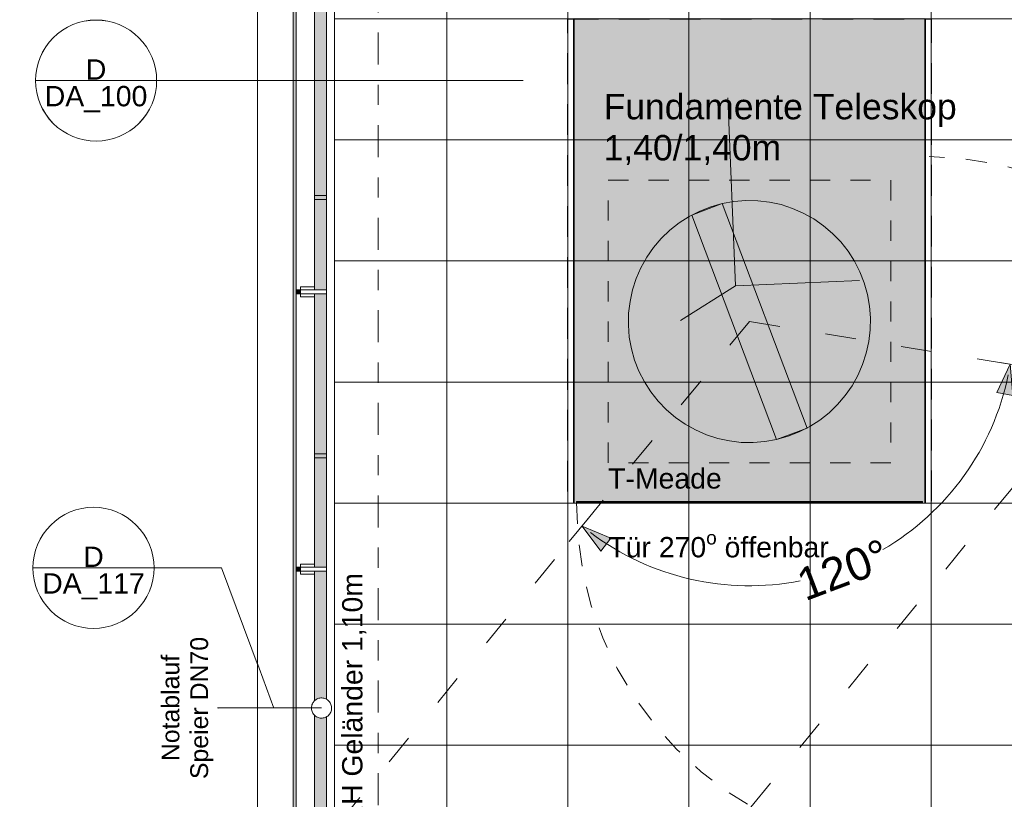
# Model space of a CAD drawing. Header units: metres. Extents: x -180 to 4, y -50 to 6.
# Tile 23 of 256: x -177.2 to -172.32, y -27.52 to -23.66. Entities that reach past the tile are written whole.
import ezdxf

# ---------------------------------------------------------------- set-up
doc = ezdxf.new("R2010")
doc.units = ezdxf.units.M
doc.header["$LTSCALE"] = 0.05
doc.header["$PDMODE"] = 1
doc.header["$PDSIZE"] = -2
for name, pattern in [('ISO-02 Strichlinie', [3.81, 3.048, -0.762]), ('ISO-03 Gestrichelt mit Abstand', [7.62, 3.048, -4.572]), ('Linienart-1', [2.116328, 1.058164, -1.058164]), ('Linienart-34', [4.233, 2.116, -2.117]), ('Linienart-53', [5.291531, 3.175, -1.058062, 0.352704, -0.705764])]:
    doc.linetypes.add(name, pattern=pattern)
doc.layers.get('0').update_dxf_attribs({"lineweight": 25})
for name, color, linetype, lineweight, true_color in [('30 -33 Aussenwände- 7 Fassade_ Elemente', 7, 'Continuous', 9, 0x00aacc), ('30 -34 Innenwände- 4 Türen_Fenster', 7, 'Continuous', 15, 0x9955ff), ('30 -36 Dächer- 3 Dachbeläge', 7, 'Continuous', 15, 0x9999ff), ('30 -36 Dächer- 4 Dachbekleidungen', 7, 'Continuous', 9, 0xccccff), ('70 -72 Beschriftung- 1 Beschriftung allgemein', 7, 'Continuous', 9, 0xff6633), ('70 -72 Beschriftung- 7 Detailverweise', 7, 'Continuous', 9, 0x00dd00), ('70 -76 Bemaßung- 2 Allgemein', 7, 'Continuous', 5, 0x6666cc)]:
    doc.layers.add(name, color=color, linetype=linetype, lineweight=lineweight, true_color=true_color)
for name, color, linetype, lineweight in [('40 -41 Abwasser_Wasser_Gas- 2 Wasser-1', 7, 'Continuous', 15), ('60- 61 allgemeine Ausstattung- 4 Terrassen', 7, 'Continuous', 9), ('70 -71 Achsen- 1 Gebäudeachsen', 7, 'Linienart-53', 18), ('Bemaßung', 7, 'Continuous', 5), ('Keine', 7, 'Continuous', 9)]:
    doc.layers.add(name, color=color, linetype=linetype, lineweight=lineweight)
doc.styles.add('Arial', font='arial.ttf')
doc.dimstyles.new('k+k_klein', dxfattribs={"dimtxt": 0.100689, "dimasz": 0.05302, "dimexe": 0.05, "dimexo": 0.15, "dimgap": 0.005, "dimtad": 1, "dimdec": 3, "dimtxsty": 'Arial', "dimblk": 'VW_SLASH-2', "dimblk1": 'VW_SLASH-2', "dimblk2": 'VW_SLASH-2', "dimcen": 0, "dimdle": 0.025, "dimadec": 3, "dimazin": 0, "dimtfac": 0.75, "dimtdec": 3, "dimtix": 1, "dimtmove": 0, "dimatfit": 0, "dimldrblk": 'VW_FILLEDARROW', "dimfxl": 0.1, "dimfxlon": 1, "dimfrac": 2, "dimtolj": 1, "dimarcsym": 0})

# ---------------------------------------------------------------- blocks, each defined once
blk = doc.blocks.new('Gruppe-7738')
at = {"color": 255}
blk.add_wipeout([(-175.736, -24.552), (-175.806, -24.552), (-175.806, -24.532), (-175.736, -24.532)], dxfattribs=at).dxf.layer = '30 -36 Dächer- 4 Dachbekleidungen'
at = {"layer": '30 -36 Dächer- 3 Dachbeläge', "linetype": 'Continuous', "lineweight": 0, "transparency": 33554687}
blk.add_hatch(color=254, dxfattribs=at).paths.add_polyline_path([(-175.826, -24.552), (-175.806, -24.552), (-175.806, -24.532), (-175.826, -24.532)])
at = {"layer": '30 -36 Dächer- 3 Dachbeläge', "color": 254, "linetype": 'Continuous', "lineweight": 9, "true_color": 0xccccff, "transparency": 33554687, "flags": 128}
blk.add_lwpolyline([(-175.826, -24.552), (-175.806, -24.552), (-175.806, -24.532), (-175.826, -24.532)], dxfattribs=at)
at = {"layer": '30 -36 Dächer- 4 Dachbekleidungen', "flags": 128}
for points in [[(-175.736, -24.517), (-175.806, -24.517), (-175.806, -24.532)], [(-175.736, -24.552), (-175.806, -24.552), (-175.806, -24.532), (-175.736, -24.532)], [(-175.736, -24.567), (-175.806, -24.567), (-175.806, -24.552)]]:
    blk.add_lwpolyline(points, dxfattribs=at)
at = {"color": 255}
blk.add_wipeout([(-175.736, -24.552), (-175.676, -24.552), (-175.676, -24.532), (-175.736, -24.532)], dxfattribs=at).dxf.layer = '30 -36 Dächer- 4 Dachbekleidungen'
at = {"layer": '30 -36 Dächer- 4 Dachbekleidungen', "flags": 128}
blk.add_lwpolyline([(-175.736, -24.552), (-175.676, -24.552), (-175.676, -24.532), (-175.736, -24.532)], dxfattribs=at)
blk = doc.blocks.new('Gruppe-7739')
at = {"color": 255}
blk.add_wipeout([(-175.736, -25.832), (-175.806, -25.832), (-175.806, -25.812), (-175.736, -25.812)], dxfattribs=at).dxf.layer = '30 -36 Dächer- 4 Dachbekleidungen'
at = {"layer": '30 -36 Dächer- 3 Dachbeläge', "linetype": 'Continuous', "lineweight": 0, "transparency": 33554687}
blk.add_hatch(color=254, dxfattribs=at).paths.add_polyline_path([(-175.826, -25.832), (-175.806, -25.832), (-175.806, -25.812), (-175.826, -25.812)])
at = {"layer": '30 -36 Dächer- 3 Dachbeläge', "color": 254, "linetype": 'Continuous', "lineweight": 9, "true_color": 0xccccff, "transparency": 33554687, "flags": 128}
blk.add_lwpolyline([(-175.826, -25.832), (-175.806, -25.832), (-175.806, -25.812), (-175.826, -25.812)], dxfattribs=at)
at = {"layer": '30 -36 Dächer- 4 Dachbekleidungen', "flags": 128}
for points in [[(-175.736, -25.797), (-175.806, -25.797), (-175.806, -25.812)], [(-175.736, -25.832), (-175.806, -25.832), (-175.806, -25.812), (-175.736, -25.812)], [(-175.736, -25.847), (-175.806, -25.847), (-175.806, -25.832)]]:
    blk.add_lwpolyline(points, dxfattribs=at)
at = {"color": 255}
blk.add_wipeout([(-175.736, -25.832), (-175.676, -25.832), (-175.676, -25.812), (-175.736, -25.812)], dxfattribs=at).dxf.layer = '30 -36 Dächer- 4 Dachbekleidungen'
at = {"layer": '30 -36 Dächer- 4 Dachbekleidungen', "flags": 128}
blk.add_lwpolyline([(-175.736, -25.832), (-175.676, -25.832), (-175.676, -25.812), (-175.736, -25.812)], dxfattribs=at)
blk = doc.blocks.new('Gruppe-7740')
at = {"color": 255}
blk.add_wipeout([(-175.736, -27.112), (-175.806, -27.112), (-175.806, -27.092), (-175.736, -27.092)], dxfattribs=at).dxf.layer = '30 -36 Dächer- 4 Dachbekleidungen'
at = {"layer": '30 -36 Dächer- 3 Dachbeläge', "linetype": 'Continuous', "lineweight": 0, "transparency": 33554687}
blk.add_hatch(color=254, dxfattribs=at).paths.add_polyline_path([(-175.826, -27.112), (-175.806, -27.112), (-175.806, -27.092), (-175.826, -27.092)])
at = {"layer": '30 -36 Dächer- 3 Dachbeläge', "color": 254, "linetype": 'Continuous', "lineweight": 9, "true_color": 0xccccff, "transparency": 33554687, "flags": 128}
blk.add_lwpolyline([(-175.826, -27.112), (-175.806, -27.112), (-175.806, -27.092), (-175.826, -27.092)], dxfattribs=at)
at = {"layer": '30 -36 Dächer- 4 Dachbekleidungen', "flags": 128}
for points in [[(-175.736, -27.077), (-175.806, -27.077), (-175.806, -27.092)], [(-175.736, -27.112), (-175.806, -27.112), (-175.806, -27.092), (-175.736, -27.092)], [(-175.736, -27.127), (-175.806, -27.127), (-175.806, -27.112)]]:
    blk.add_lwpolyline(points, dxfattribs=at)
at = {"color": 255}
blk.add_wipeout([(-175.736, -27.112), (-175.676, -27.112), (-175.676, -27.092), (-175.736, -27.092)], dxfattribs=at).dxf.layer = '30 -36 Dächer- 4 Dachbekleidungen'
at = {"layer": '30 -36 Dächer- 4 Dachbekleidungen', "flags": 128}
blk.add_lwpolyline([(-175.736, -27.112), (-175.676, -27.112), (-175.676, -27.092), (-175.736, -27.092)], dxfattribs=at)
blk = doc.blocks.new('Gruppe-7859')
at = {"layer": '70 -72 Beschriftung- 1 Beschriftung allgemein', "color": 7}
for name in ['Gruppe-7738', 'Gruppe-7739', 'Gruppe-7740']:
    blk.add_blockref(name, (0, 0), dxfattribs=at)
blk = doc.blocks.new('VW_FILLEDARROW')
at = {"linetype": 'Continuous', "lineweight": 0, "transparency": 16777216}
blk.add_hatch(color=0, dxfattribs=at).paths.add_polyline_path([(-2.829, 0.758), (0, 0), (-2.829, -0.758)])
at = {"color": 0, "lineweight": 5, "transparency": 16777216, "flags": 128}
blk.add_lwpolyline([(-2.829, 0.758), (0, 0), (-2.829, -0.758)], close=True, dxfattribs=at)
blk = doc.blocks.new('*D8753')
at = {"layer": '70 -76 Bemaßung- 2 Allgemein', "color": 0, "linetype": 'Continuous', "lineweight": -2, "transparency": 33554559}
for p, q in [((-172.1903, -25.3848), (-172.3383, -25.3605)), ((-174.4736, -26.2476), (-174.3786, -26.1315))]:
    blk.add_line(p, q, dxfattribs=at)
for start, end in [(300.3079, 348.3798), (233.0206, 281.0925)]:
    blk.add_arc((-173.581, -25.157), 1.3093, start, end, dxfattribs=at)
at = {"layer": 'Defpoints', "color": 0, "transparency": 33554559}
for p in [(-173.581, -25.157), (-173.565, -26.4662), (-164.1338, -26.704), (-179.6443, -32.565)]:
    blk.add_point(p, dxfattribs=at)
at = {"layer": '70 -76 Bemaßung- 2 Allgemein', "color": 0, "lineweight": -2, "xscale": 0.05302001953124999, "yscale": 0.05302001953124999, "zscale": 0.05302001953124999}
for p, rotation in [((-172.2889, -25.3686), 79.5400057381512), ((-174.4103, -26.1702), 141.8604122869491)]:
    blk.add_blockref('VW_FILLEDARROW', p, dxfattribs=dict(at, rotation=rotation))
at = {"layer": '70 -76 Bemaßung- 2 Allgemein', "color": 0, "lineweight": 15, "transparency": 33554559, "insert": (-173.1159, -26.3878), "char_height": 0.160649, "attachment_point": 5, "rotation": 20.7002, "style": 'Arial'}
blk.add_mtext('\\A1;120%%d ', dxfattribs=at)
blk = doc.blocks.new('VW_SLASH-2')
at = {"color": 0, "linetype": 'ByBlock', "lineweight": -2, "transparency": 16777216}
blk.add_line((0.472, 0), (-1, 0), dxfattribs=at)
at = {"color": 0, "lineweight": 5, "transparency": 16777216, "flags": 128}
blk.add_lwpolyline([(0.5, 0.5), (-0.5, -0.5)], dxfattribs=at)
blk = doc.blocks.new('Gruppe-8304')
at = {"layer": '70 -72 Beschriftung- 1 Beschriftung allgemein', "linetype": 'Continuous', "lineweight": 0}
blk.add_hatch(color=30, dxfattribs=at).paths.add_polyline_path([(-176.2126, -27.0728), (-176.2156, -27.072), (-176.2126, -27.0712)])
at = {"layer": '70 -72 Beschriftung- 1 Beschriftung allgemein', "lineweight": 5, "flags": 128}
blk.add_lwpolyline([(-176.2126, -27.0728), (-176.2156, -27.072), (-176.2126, -27.0712)], close=True, dxfattribs=at)
at = {"layer": '70 -72 Beschriftung- 1 Beschriftung allgemein', "insert": (-176.4937, -27.072), "char_height": 0.088103, "attachment_point": 2, "rotation": 90, "line_spacing_factor": 0.969685, "style": 'Arial'}
blk.add_mtext('Notablauf\\PSpeier DN70', dxfattribs=at)
at = {"color": 255}
blk.add_wipeout([(-175.676, -27.0287), (-175.6719, -27.0314), (-175.668, -27.0344), (-175.6645, -27.0379), (-175.6613, -27.0416), (-175.6585, -27.0456), (-175.6562, -27.0499), (-175.6542, -27.0544), (-175.6527, -27.0591), (-175.6517, -27.0639), (-175.6511, -27.0688), (-175.651, -27.0737), (-175.6514, -27.0786), (-175.6523, -27.0834), (-175.6537, -27.0881), (-175.6555, -27.0927), (-175.6577, -27.097), (-175.6604, -27.1012), (-175.6634, -27.105), (-175.6668, -27.1085), (-175.6706, -27.1117), (-175.6746, -27.1145), (-175.6789, -27.1169), (-175.6834, -27.1188), (-175.6881, -27.1203), (-175.6929, -27.1214), (-175.6977, -27.1219), (-175.7026, -27.122), (-175.7075, -27.1216), (-175.7124, -27.1207), (-175.7171, -27.1194), (-175.7216, -27.1176), (-175.726, -27.1153), (-175.7301, -27.1127), (-175.734, -27.1096), (-175.7375, -27.1062), (-175.7407, -27.1025), (-175.7435, -27.0984), (-175.7458, -27.0942), (-175.7478, -27.0897), (-175.7493, -27.085), (-175.7503, -27.0802), (-175.7509, -27.0753), (-175.751, -27.0704), (-175.7506, -27.0655), (-175.7497, -27.0607), (-175.7483, -27.056), (-175.7465, -27.0514), (-175.7443, -27.047), (-175.7416, -27.0429), (-175.7386, -27.0391), (-175.7352, -27.0355), (-175.7314, -27.0324), (-175.7274, -27.0296), (-175.7231, -27.0272), (-175.7186, -27.0252), (-175.7139, -27.0237), (-175.7091, -27.0227), (-175.7043, -27.0221), (-175.6994, -27.0221), (-175.6945, -27.0225), (-175.6896, -27.0233), (-175.6849, -27.0247), (-175.6804, -27.0265)], dxfattribs=at).dxf.layer = '40 -41 Abwasser_Wasser_Gas- 2 Wasser-1'
at = {"layer": '40 -41 Abwasser_Wasser_Gas- 2 Wasser-1', "flags": 128}
blk.add_lwpolyline([(-175.676, -27.0287), (-175.6719, -27.0314), (-175.668, -27.0344), (-175.6645, -27.0379), (-175.6613, -27.0416), (-175.6585, -27.0456), (-175.6562, -27.0499), (-175.6542, -27.0544), (-175.6527, -27.0591), (-175.6517, -27.0639), (-175.6511, -27.0688), (-175.651, -27.0737), (-175.6514, -27.0786), (-175.6523, -27.0834), (-175.6537, -27.0881), (-175.6555, -27.0927), (-175.6577, -27.097), (-175.6604, -27.1012), (-175.6634, -27.105), (-175.6668, -27.1085), (-175.6706, -27.1117), (-175.6746, -27.1145), (-175.6789, -27.1169), (-175.6834, -27.1188), (-175.6881, -27.1203), (-175.6929, -27.1214), (-175.6977, -27.1219), (-175.7026, -27.122), (-175.7075, -27.1216), (-175.7124, -27.1207), (-175.7171, -27.1194), (-175.7216, -27.1176), (-175.726, -27.1153), (-175.7301, -27.1127), (-175.734, -27.1096), (-175.7375, -27.1062), (-175.7407, -27.1025), (-175.7435, -27.0984), (-175.7458, -27.0942), (-175.7478, -27.0897), (-175.7493, -27.085), (-175.7503, -27.0802), (-175.7509, -27.0753), (-175.751, -27.0704), (-175.7506, -27.0655), (-175.7497, -27.0607), (-175.7483, -27.056), (-175.7465, -27.0514), (-175.7443, -27.047), (-175.7416, -27.0429), (-175.7386, -27.0391), (-175.7352, -27.0355), (-175.7314, -27.0324), (-175.7274, -27.0296), (-175.7231, -27.0272), (-175.7186, -27.0252), (-175.7139, -27.0237), (-175.7091, -27.0227), (-175.7043, -27.0221), (-175.6994, -27.0221), (-175.6945, -27.0225), (-175.6896, -27.0233), (-175.6849, -27.0247), (-175.6804, -27.0265)], close=True, dxfattribs=at)
at = {"layer": '70 -72 Beschriftung- 1 Beschriftung allgemein'}
blk.add_line((-175.701, -27.072), (-176.2156, -27.072), dxfattribs=at)
blk = doc.blocks.new('Gruppe-8320')
at = {"layer": '70 -72 Beschriftung- 7 Detailverweise'}
blk.add_line((-0.335, 0), (-0.935, 0), dxfattribs=at)
at = {"layer": '70 -72 Beschriftung- 7 Detailverweise', "flags": 128}
blk.add_lwpolyline([(-0.335, 0), (-0.3364, -0.0294), (-0.3408, -0.0585), (-0.3479, -0.0871), (-0.3578, -0.1148), (-0.3704, -0.1414), (-0.3856, -0.1667), (-0.4031, -0.1903), (-0.4229, -0.2121), (-0.4447, -0.2319), (-0.4683, -0.2494), (-0.4936, -0.2646), (-0.5202, -0.2772), (-0.5479, -0.2871), (-0.5765, -0.2942), (-0.6056, -0.2986), (-0.635, -0.3), (-0.6644, -0.2986), (-0.6935, -0.2942), (-0.7221, -0.2871), (-0.7498, -0.2772), (-0.7764, -0.2646), (-0.8017, -0.2494), (-0.8253, -0.2319), (-0.8471, -0.2121), (-0.8669, -0.1903), (-0.8844, -0.1667), (-0.8996, -0.1414), (-0.9122, -0.1148), (-0.9221, -0.0871), (-0.9292, -0.0585), (-0.9336, -0.0294), (-0.935, 0), (-0.9336, 0.0294), (-0.9292, 0.0585), (-0.9221, 0.0871), (-0.9122, 0.1148), (-0.8996, 0.1414), (-0.8844, 0.1667), (-0.8669, 0.1903), (-0.8471, 0.2121), (-0.8253, 0.2319), (-0.8017, 0.2494), (-0.7764, 0.2646), (-0.7498, 0.2772), (-0.7221, 0.2871), (-0.6935, 0.2942), (-0.6644, 0.2986), (-0.635, 0.3), (-0.6056, 0.2986), (-0.5765, 0.2942), (-0.5479, 0.2871), (-0.5202, 0.2772), (-0.4936, 0.2646), (-0.4683, 0.2494), (-0.4447, 0.2319), (-0.4229, 0.2121), (-0.4031, 0.1903), (-0.3856, 0.1667), (-0.3704, 0.1414), (-0.3578, 0.1148), (-0.3479, 0.0871), (-0.3408, 0.0585), (-0.3364, 0.0294)], close=True, dxfattribs=at)
at = {"layer": '70 -72 Beschriftung- 7 Detailverweise'}
blk.add_point((-0.635, 0), dxfattribs=at)
at = {"layer": '70 -72 Beschriftung- 7 Detailverweise', "line_spacing_factor": 0.96878, "style": 'Arial'}
for s, insert, char_height, attachment_point in [('D', (-0.635, 0.0046), 0.1007, 8), ('DA_100', (-0.635, -0.0267), 0.10069, 2)]:
    blk.add_mtext(s, dxfattribs=dict(at, insert=insert, char_height=char_height, attachment_point=attachment_point))
blk = doc.blocks.new('Referenzmarkierung-26')
at = {"layer": '70 -72 Beschriftung- 7 Detailverweise', "transparency": 33554687}
for q in [(-0.635, 0), (1.4805, 0)]:
    blk.add_line((0, 0), q, dxfattribs=at)
at = {"layer": '70 -72 Beschriftung- 7 Detailverweise', "color": 7, "transparency": 33554687}
blk.add_blockref('Gruppe-8320', (0, 0), dxfattribs=at)
blk = doc.blocks.new('Gruppe-8377')
at = {"layer": '70 -72 Beschriftung- 7 Detailverweise'}
blk.add_line((-0.335, 0), (-0.935, 0), dxfattribs=at)
at = {"layer": '70 -72 Beschriftung- 7 Detailverweise', "flags": 128}
blk.add_lwpolyline([(-0.335, 0), (-0.3364, -0.0294), (-0.3408, -0.0585), (-0.3479, -0.0871), (-0.3578, -0.1148), (-0.3704, -0.1414), (-0.3856, -0.1667), (-0.4031, -0.1903), (-0.4229, -0.2121), (-0.4447, -0.2319), (-0.4683, -0.2494), (-0.4936, -0.2646), (-0.5202, -0.2772), (-0.5479, -0.2871), (-0.5765, -0.2942), (-0.6056, -0.2986), (-0.635, -0.3), (-0.6644, -0.2986), (-0.6935, -0.2942), (-0.7221, -0.2871), (-0.7498, -0.2772), (-0.7764, -0.2646), (-0.8017, -0.2494), (-0.8253, -0.2319), (-0.8471, -0.2121), (-0.8669, -0.1903), (-0.8844, -0.1667), (-0.8996, -0.1414), (-0.9122, -0.1148), (-0.9221, -0.0871), (-0.9292, -0.0585), (-0.9336, -0.0294), (-0.935, 0), (-0.9336, 0.0294), (-0.9292, 0.0585), (-0.9221, 0.0871), (-0.9122, 0.1148), (-0.8996, 0.1414), (-0.8844, 0.1667), (-0.8669, 0.1903), (-0.8471, 0.2121), (-0.8253, 0.2319), (-0.8017, 0.2494), (-0.7764, 0.2646), (-0.7498, 0.2772), (-0.7221, 0.2871), (-0.6935, 0.2942), (-0.6644, 0.2986), (-0.635, 0.3), (-0.6056, 0.2986), (-0.5765, 0.2942), (-0.5479, 0.2871), (-0.5202, 0.2772), (-0.4936, 0.2646), (-0.4683, 0.2494), (-0.4447, 0.2319), (-0.4229, 0.2121), (-0.4031, 0.1903), (-0.3856, 0.1667), (-0.3704, 0.1414), (-0.3578, 0.1148), (-0.3479, 0.0871), (-0.3408, 0.0585), (-0.3364, 0.0294)], close=True, dxfattribs=at)
at = {"layer": '70 -72 Beschriftung- 7 Detailverweise'}
blk.add_point((-0.635, 0), dxfattribs=at)
at = {"layer": '70 -72 Beschriftung- 7 Detailverweise', "line_spacing_factor": 0.96878, "style": 'Arial'}
for s, insert, char_height, attachment_point in [('D', (-0.635, 0.0046), 0.1007, 8), ('DA_117', (-0.635, -0.0267), 0.10069, 2)]:
    blk.add_mtext(s, dxfattribs=dict(at, insert=insert, char_height=char_height, attachment_point=attachment_point))
blk = doc.blocks.new('Referenzmarkierung-83')
at = {"layer": '70 -72 Beschriftung- 7 Detailverweise', "transparency": 33554687}
for q in [(-0.635, 0), (0.259, -0.6956)]:
    blk.add_line((0, 0), q, dxfattribs=at)
at = {"layer": '70 -72 Beschriftung- 7 Detailverweise', "color": 7, "transparency": 33554687}
blk.add_blockref('Gruppe-8377', (0, 0), dxfattribs=at)
blk = doc.blocks.new('Gruppe-8406')
at = {"layer": '70 -72 Beschriftung- 1 Beschriftung allgemein', "insert": (-175.599, -27.748), "char_height": 0.100689, "attachment_point": 1, "rotation": 90, "line_spacing_factor": 0.970891, "style": 'Arial'}
blk.add_mtext('BRH Geländer 1,10m', dxfattribs=at)
blk = doc.blocks.new('Gruppe-8435')
at = {"layer": '30 -34 Innenwände- 4 Türen_Fenster', "color": 7, "linetype": 'ISO-03 Gestrichelt mit Abstand', "lineweight": 15, "transparency": 33554636}
blk.add_line((-170.581, -23.907), (-176.6443, -31.315), dxfattribs=at)
blk = doc.blocks.new('*D9028')
at = {"layer": '70 -76 Bemaßung- 2 Allgemein', "color": 0, "lineweight": -2}
for p, q in [((-175.421, -20.2768), (-175.421, -20.1268)), ((-174.281, -20.2768), (-174.281, -20.1268)), ((-174.334, -20.1768), (-175.368, -20.1768))]:
    blk.add_line(p, q, dxfattribs=at)
at = {"layer": 'Defpoints', "color": 0}
for p in [(-175.421, -20.1768), (-175.421, -25.8163), (-174.281, -25.857)]:
    blk.add_point(p, dxfattribs=at)
at = {"layer": '70 -76 Bemaßung- 2 Allgemein', "color": 0, "lineweight": -2, "xscale": 0.05302001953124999, "yscale": 0.05302001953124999, "zscale": 0.05302001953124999, "rotation": 180}
blk.add_blockref('VW_SLASH-2', (-175.421, -20.1768), dxfattribs=at)
at = {"layer": '70 -76 Bemaßung- 2 Allgemein', "color": 0, "lineweight": -2, "xscale": 0.05302001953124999, "yscale": 0.05302001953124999, "zscale": 0.05302001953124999}
blk.add_blockref('VW_SLASH-2', (-174.281, -20.1768), dxfattribs=at)
at = {"layer": '70 -76 Bemaßung- 2 Allgemein', "color": 0, "insert": (-174.851, -20.1114), "char_height": 0.10069, "attachment_point": 5, "style": 'Arial'}
blk.add_mtext('\\A1;1,14', dxfattribs=at)
blk = doc.blocks.new('*D9029')
at = {"layer": '70 -76 Bemaßung- 2 Allgemein', "color": 0, "lineweight": -2}
for p, q in [((-174.281, -20.2768), (-174.281, -20.1268)), ((-172.881, -20.2768), (-172.881, -20.1268)), ((-172.934, -20.1768), (-174.228, -20.1768))]:
    blk.add_line(p, q, dxfattribs=at)
at = {"layer": 'Defpoints', "color": 0}
for p in [(-174.281, -20.1768), (-174.281, -25.857), (-172.881, -25.857)]:
    blk.add_point(p, dxfattribs=at)
at = {"layer": '70 -76 Bemaßung- 2 Allgemein', "color": 0, "lineweight": -2, "xscale": 0.05302001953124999, "yscale": 0.05302001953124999, "zscale": 0.05302001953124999, "rotation": 180}
blk.add_blockref('VW_SLASH-2', (-174.281, -20.1768), dxfattribs=at)
at = {"layer": '70 -76 Bemaßung- 2 Allgemein', "color": 0, "lineweight": -2, "xscale": 0.05302001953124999, "yscale": 0.05302001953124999, "zscale": 0.05302001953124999}
blk.add_blockref('VW_SLASH-2', (-172.881, -20.1768), dxfattribs=at)
at = {"layer": '70 -76 Bemaßung- 2 Allgemein', "color": 0, "insert": (-173.581, -20.1114), "char_height": 0.10069, "attachment_point": 5, "style": 'Arial'}
blk.add_mtext('\\A1;1,40', dxfattribs=at)
blk = doc.blocks.new('*D9030')
at = {"layer": '70 -76 Bemaßung- 2 Allgemein', "color": 0, "lineweight": -2}
for p, q in [((-172.881, -20.2768), (-172.881, -20.1268)), ((-171.281, -20.2768), (-171.281, -20.1268)), ((-171.334, -20.1768), (-172.828, -20.1768))]:
    blk.add_line(p, q, dxfattribs=at)
at = {"layer": 'Defpoints', "color": 0}
for p in [(-172.881, -20.1768), (-171.281, -24.5093), (-172.881, -25.857)]:
    blk.add_point(p, dxfattribs=at)
at = {"layer": '70 -76 Bemaßung- 2 Allgemein', "color": 0, "lineweight": -2, "xscale": 0.05302001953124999, "yscale": 0.05302001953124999, "zscale": 0.05302001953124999, "rotation": 180}
blk.add_blockref('VW_SLASH-2', (-172.881, -20.1768), dxfattribs=at)
at = {"layer": '70 -76 Bemaßung- 2 Allgemein', "color": 0, "lineweight": -2, "xscale": 0.05302001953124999, "yscale": 0.05302001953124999, "zscale": 0.05302001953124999}
blk.add_blockref('VW_SLASH-2', (-171.281, -20.1768), dxfattribs=at)
at = {"layer": '70 -76 Bemaßung- 2 Allgemein', "color": 0, "insert": (-172.081, -20.1114), "char_height": 0.10069, "attachment_point": 5, "style": 'Arial'}
blk.add_mtext('\\A1;1,60', dxfattribs=at)
blk = doc.blocks.new('*D9042')
at = {"layer": '70 -76 Bemaßung- 2 Allgemein', "color": 0, "lineweight": -2}
for p, q in [((-162.99, -24.607), (-162.84, -24.607)), ((-162.89, -25.804), (-162.89, -24.6601)), ((-162.99, -25.857), (-162.84, -25.857))]:
    blk.add_line(p, q, dxfattribs=at)
at = {"layer": 'Defpoints', "color": 0}
for p in [(-171.281, -24.607), (-162.89, -24.607), (-172.881, -25.857)]:
    blk.add_point(p, dxfattribs=at)
at = {"layer": '70 -76 Bemaßung- 2 Allgemein', "color": 0, "lineweight": -2, "xscale": 0.05302001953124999, "yscale": 0.05302001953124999, "zscale": 0.05302001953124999}
for p, rotation in [((-162.89, -24.607), 90), ((-162.89, -25.857), 270)]:
    blk.add_blockref('VW_SLASH-2', p, dxfattribs=dict(at, rotation=rotation))
at = {"layer": '70 -76 Bemaßung- 2 Allgemein', "color": 0, "insert": (-162.9555, -25.232), "char_height": 0.10069, "attachment_point": 5, "rotation": 90, "style": 'Arial'}
blk.add_mtext('\\A1;1,25', dxfattribs=at)
blk = doc.blocks.new('Gruppe-8526')
at = {"color": 255}
blk.add_wipeout([(-175.736, -26.3745), (-175.806, -26.3745), (-175.806, -26.3945), (-175.736, -26.3945)], dxfattribs=at).dxf.layer = '30 -36 Dächer- 4 Dachbekleidungen'
at = {"layer": '30 -36 Dächer- 3 Dachbeläge', "linetype": 'Continuous', "lineweight": 0, "transparency": 33554687}
blk.add_hatch(color=254, dxfattribs=at).paths.add_polyline_path([(-175.826, -26.3745), (-175.806, -26.3745), (-175.806, -26.3945), (-175.826, -26.3945)])
at = {"layer": '30 -36 Dächer- 3 Dachbeläge', "color": 254, "linetype": 'Continuous', "lineweight": 9, "true_color": 0xccccff, "transparency": 33554687, "flags": 128}
blk.add_lwpolyline([(-175.826, -26.3745), (-175.806, -26.3745), (-175.806, -26.3945), (-175.826, -26.3945)], dxfattribs=at)
at = {"layer": '30 -36 Dächer- 4 Dachbekleidungen', "flags": 128}
for points in [[(-175.736, -26.3595), (-175.806, -26.3595), (-175.806, -26.3745)], [(-175.736, -26.3745), (-175.806, -26.3745), (-175.806, -26.3945), (-175.736, -26.3945)], [(-175.736, -26.4095), (-175.806, -26.4095), (-175.806, -26.3945)]]:
    blk.add_lwpolyline(points, dxfattribs=at)
at = {"color": 255}
blk.add_wipeout([(-175.736, -26.3745), (-175.676, -26.3745), (-175.676, -26.3945), (-175.736, -26.3945)], dxfattribs=at).dxf.layer = '30 -36 Dächer- 4 Dachbekleidungen'
at = {"layer": '30 -36 Dächer- 4 Dachbekleidungen', "flags": 128}
blk.add_lwpolyline([(-175.736, -26.3745), (-175.676, -26.3745), (-175.676, -26.3945), (-175.736, -26.3945)], dxfattribs=at)
blk = doc.blocks.new('Gruppe-8527')
at = {"color": 255}
blk.add_wipeout([(-175.736, -24.9995), (-175.806, -24.9995), (-175.806, -25.0195), (-175.736, -25.0195)], dxfattribs=at).dxf.layer = '30 -36 Dächer- 4 Dachbekleidungen'
at = {"layer": '30 -36 Dächer- 3 Dachbeläge', "linetype": 'Continuous', "lineweight": 0, "transparency": 33554687}
blk.add_hatch(color=254, dxfattribs=at).paths.add_polyline_path([(-175.826, -24.9995), (-175.806, -24.9995), (-175.806, -25.0195), (-175.826, -25.0195)])
at = {"layer": '30 -36 Dächer- 3 Dachbeläge', "color": 254, "linetype": 'Continuous', "lineweight": 9, "true_color": 0xccccff, "transparency": 33554687, "flags": 128}
blk.add_lwpolyline([(-175.826, -24.9995), (-175.806, -24.9995), (-175.806, -25.0195), (-175.826, -25.0195)], dxfattribs=at)
at = {"layer": '30 -36 Dächer- 4 Dachbekleidungen', "flags": 128}
for points in [[(-175.736, -24.9845), (-175.806, -24.9845), (-175.806, -24.9995)], [(-175.736, -24.9995), (-175.806, -24.9995), (-175.806, -25.0195), (-175.736, -25.0195)], [(-175.736, -25.0345), (-175.806, -25.0345), (-175.806, -25.0195)]]:
    blk.add_lwpolyline(points, dxfattribs=at)
at = {"color": 255}
blk.add_wipeout([(-175.736, -24.9995), (-175.676, -24.9995), (-175.676, -25.0195), (-175.736, -25.0195)], dxfattribs=at).dxf.layer = '30 -36 Dächer- 4 Dachbekleidungen'
at = {"layer": '30 -36 Dächer- 4 Dachbekleidungen', "flags": 128}
blk.add_lwpolyline([(-175.736, -24.9995), (-175.676, -24.9995), (-175.676, -25.0195), (-175.736, -25.0195)], dxfattribs=at)
blk = doc.blocks.new('Gruppe-8870')
at = {"layer": '60- 61 allgemeine Ausstattung- 4 Terrassen', "color": 7, "linetype": 'Continuous', "lineweight": 18, "transparency": 33554559, "flags": 128}
for points in [[(-174.4528, -26.053), (-174.4528, -23.657), (-174.4488, -23.657), (-174.4488, -26.053)], [(-172.7128, -26.053), (-172.7128, -23.657), (-172.7088, -23.657), (-172.7088, -26.053)], [(-174.4382, -26.053), (-174.4382, -26.049), (-172.7234, -26.049), (-172.7234, -26.053)]]:
    blk.add_lwpolyline(points, close=True, dxfattribs=at)
at = {"layer": '60- 61 allgemeine Ausstattung- 4 Terrassen', "linetype": 'Linienart-34', "lineweight": 9}
blk.add_arc((-172.7128, -26.065), 1.7254, 179.6015, 89.281, dxfattribs=at)
at = {"layer": '70 -72 Beschriftung- 1 Beschriftung allgemein', "color": 252, "linetype": 'Continuous', "true_color": 0x888888, "transparency": 33554457}
blk.add_solid([(-174.4528, -26.053), (-172.7088, -26.053), (-174.4528, -23.653), (-172.7088, -23.653)], dxfattribs=at)
at = {"layer": '60- 61 allgemeine Ausstattung- 4 Terrassen', "color": 252, "true_color": 0x888888, "transparency": 33554687, "insert": (-173.734, -26.2608), "char_height": 0.100689, "attachment_point": 5, "line_spacing_factor": 0.96878, "style": 'Arial'}
blk.add_mtext('\\A1;Tür 270{\\H0.6667x;\\So^ ;} öffenbar', dxfattribs=at)
blk = doc.blocks.new('_Achsen (3D)')
at = {"layer": '70 -71 Achsen- 1 Gebäudeachsen', "transparency": 33554687}
blk.add_line((-175.421, 3.8), (-175.421, -46.172), dxfattribs=at)
blk = doc.blocks.new('Gruppe-8281')
at = {"layer": '30 -34 Innenwände- 4 Türen_Fenster', "color": 7, "linetype": 'ISO-03 Gestrichelt mit Abstand', "lineweight": 15, "transparency": 33554636}
for q in [(-179.6443, -32.565), (-164.1338, -26.704)]:
    blk.add_line((-173.581, -25.157), q, dxfattribs=at)
at = {"layer": '30 -34 Innenwände- 4 Türen_Fenster', "color": 7, "linetype": 'Continuous', "lineweight": 15, "transparency": 33554585, "flags": 128}
blk.add_lwpolyline([(-173.7156, -24.5723), (-173.6576, -24.562), (-173.5989, -24.5573), (-173.5401, -24.5584), (-173.4816, -24.5653), (-173.4241, -24.5779), (-173.3681, -24.5961), (-173.3141, -24.6197), (-173.2627, -24.6484), (-173.2144, -24.6821), (-173.1696, -24.7203), (-173.1288, -24.7627), (-173.0923, -24.8089), (-173.0605, -24.8585), (-173.0338, -24.911), (-173.0123, -24.9658), (-172.9963, -25.0224), (-172.9859, -25.0804), (-172.9813, -25.1391), (-172.9824, -25.198), (-172.9893, -25.2564), (-173.0019, -25.314), (-173.0201, -25.37), (-173.0436, -25.4239), (-173.0724, -25.4753), (-173.106, -25.5236), (-173.1442, -25.5684), (-173.1867, -25.6093), (-173.2329, -25.6457), (-173.2825, -25.6775), (-173.3349, -25.7043), (-173.3897, -25.7257), (-173.4464, -25.7417), (-173.5044, -25.7521), (-173.5631, -25.7568), (-173.6219, -25.7556), (-173.6804, -25.7488), (-173.7379, -25.7362), (-173.7939, -25.718), (-173.8479, -25.6944), (-173.8993, -25.6657), (-173.9476, -25.632), (-173.9924, -25.5938), (-174.0332, -25.5514), (-174.0697, -25.5052), (-174.1015, -25.4556), (-174.1282, -25.4031), (-174.1497, -25.3483), (-174.1657, -25.2916), (-174.1761, -25.2337), (-174.1807, -25.175), (-174.1796, -25.1161), (-174.1727, -25.0576), (-174.1601, -25.0001), (-174.1419, -24.9441), (-174.1184, -24.8902), (-174.0896, -24.8388), (-174.056, -24.7904), (-174.0178, -24.7457), (-173.9753, -24.7048), (-173.9291, -24.6684), (-173.8795, -24.6366), (-173.8271, -24.6098), (-173.7723, -24.5883)], close=True, dxfattribs=at)
at = {"layer": 'Keine', "color": 7, "linetype": 'Continuous', "lineweight": 15, "transparency": 33554687}
for p, q in [((-173.6878, -24.0483), (-173.6499, -24.9795)), ((-173.6499, -24.9795), (-173.035, -24.9545)), ((-173.6499, -24.9795), (-173.922, -25.1511))]:
    blk.add_line(p, q, dxfattribs=at)
at = {"layer": 'Keine', "color": 7, "linetype": 'Continuous', "lineweight": 15, "transparency": 33554687, "flags": 128}
blk.add_lwpolyline([(-173.8667, -24.6294), (-173.7156, -24.5723), (-173.2953, -25.6847), (-173.4464, -25.7417)], close=True, dxfattribs=at)
at = {"layer": '70 -76 Bemaßung- 2 Allgemein', "color": 7, "linetype": 'Continuous', "lineweight": 15, "transparency": 33554559}
dim = blk.add_angular_dim_3p(base=(-173.565, -26.4662), center=(-173.581, -25.157), p1=(-179.6443, -32.565), p2=(-164.1338, -26.704), dimstyle='k+k_klein', override={"dimtxt": 0.160649, "dimgap": 0.006382, "dimpost": '<> ', "dimtxsty": 'Arial', "dimblk": 'VW_FILLEDARROW', "dimadec": 0, "dimtmove": 2}, dxfattribs=at)
dim.commit()
dim.dimension.update_dxf_attribs({"geometry": '*D8753', "text_midpoint": (-173.1159, -26.3878), "dimtype": 165})
blk = doc.blocks.new('Gruppe-8878')
at = {"layer": '30 -36 Dächer- 3 Dachbeläge', "linetype": 'Continuous', "lineweight": 0}
blk.add_hatch(color=254, dxfattribs=at).paths.add_polyline_path([(-175.84099996, -12.11704198), (-175.84099996, -31.61704198), (-163.52826764, -31.61704198), (-163.52826764, -31.45204198), (-175.67599996, -31.45204198), (-175.67599996, -12.11704198)])
at = {"layer": '60- 61 allgemeine Ausstattung- 4 Terrassen', "linetype": 'Continuous', "lineweight": 9, "transparency": 33554534}
h = blk.add_hatch(dxfattribs=at)
h.set_pattern_fill('Platte 60_60 SRF-1', style=0, pattern_type=2)
h.set_pattern_definition([(90, (-168.481, -14.65704), (-0.6, 7e-17), []), (0, (-168.481, -14.65704), (0, 0.6), [])])
h.paths.add_polyline_path([(-175.67599996, -12.29404198), (-160.12099996, -12.29404198), (-160.12099996, -31.45204198), (-175.67599996, -31.45204198)])
at = {"layer": '30 -36 Dächer- 3 Dachbeläge', "flags": 128}
blk.add_lwpolyline([(-175.84099996, -12.11704198), (-175.84099996, -31.61704198), (-163.52826764, -31.61704198), (-163.52826764, -31.45204198), (-175.67599996, -31.45204198), (-175.67599996, -12.11704198)], close=True, dxfattribs=at)
at = {"layer": '60- 61 allgemeine Ausstattung- 4 Terrassen', "color": 252, "linetype": 'Continuous', "lineweight": 9, "true_color": 0x888888, "flags": 128}
blk.add_lwpolyline([(-175.67599996, -12.29404198), (-160.12099996, -12.29404198), (-160.12099996, -31.45204198), (-175.67599996, -31.45204198)], close=True, dxfattribs=at)
at = {"layer": '70 -72 Beschriftung- 7 Detailverweise'}
for p, q in [((-176.51799996, -23.96312308), (-177.11799996, -23.96312308)), ((-176.53080921, -26.37766173), (-177.13080921, -26.37766173))]:
    blk.add_line(p, q, dxfattribs=at)
at = {"layer": '70 -72 Beschriftung- 7 Detailverweise', "transparency": 33554687}
for p, q in [((-176.18299996, -23.96312308), (-176.81799996, -23.96312308)), ((-176.19580921, -26.37766173), (-176.83080921, -26.37766173))]:
    blk.add_line(p, q, dxfattribs=at)
at = {"layer": '70 -72 Beschriftung- 7 Detailverweise', "flags": 128}
for points in [[(-176.51799996, -23.96312308), (-176.51944455, -23.99252823), (-176.52376438, -24.02165018), (-176.53091786, -24.05020849), (-176.54083611, -24.07792811), (-176.55342359, -24.10454211), (-176.56855908, -24.12979415), (-176.58609683, -24.15344107), (-176.60586793, -24.17525512), (-176.62768198, -24.19502622), (-176.65132889, -24.21256397), (-176.67658094, -24.22769946), (-176.70319494, -24.24028694), (-176.73091456, -24.25020518), (-176.75947287, -24.25735867), (-176.78859482, -24.2616785), (-176.81799996, -24.26312308), (-176.84740511, -24.2616785), (-176.87652706, -24.25735867), (-176.90508537, -24.25020518), (-176.93280499, -24.24028694), (-176.95941899, -24.22769946), (-176.98467103, -24.21256397), (-177.00831795, -24.19502622), (-177.030132, -24.17525512), (-177.0499031, -24.15344107), (-177.06744085, -24.12979415), (-177.08257634, -24.10454211), (-177.09516382, -24.07792811), (-177.10508207, -24.05020849), (-177.11223555, -24.02165018), (-177.11655538, -23.99252823), (-177.11799996, -23.96312308), (-177.11655538, -23.93371794), (-177.11223555, -23.90459599), (-177.10508207, -23.87603768), (-177.09516382, -23.84831805), (-177.08257634, -23.82170406), (-177.06744085, -23.79645201), (-177.0499031, -23.7728051), (-177.030132, -23.75099105), (-177.00831795, -23.73121995), (-176.98467103, -23.7136822), (-176.95941899, -23.6985467), (-176.93280499, -23.68595922), (-176.90508537, -23.67604098), (-176.87652706, -23.6688875), (-176.84740511, -23.66456767), (-176.81799996, -23.66312308), (-176.78859482, -23.66456767), (-176.75947287, -23.6688875), (-176.73091456, -23.67604098), (-176.70319494, -23.68595922), (-176.67658094, -23.6985467), (-176.65132889, -23.7136822), (-176.62768198, -23.73121995), (-176.60586793, -23.75099105), (-176.58609683, -23.7728051), (-176.56855908, -23.79645201), (-176.55342359, -23.82170406), (-176.54083611, -23.84831805), (-176.53091786, -23.87603768), (-176.52376438, -23.90459599), (-176.51944455, -23.93371794)], [(-176.53080921, -26.37766173), (-176.5322538, -26.40706687), (-176.53657363, -26.43618883), (-176.54372711, -26.46474713), (-176.55364535, -26.49246676), (-176.56623283, -26.51908075), (-176.58136833, -26.5443328), (-176.59890608, -26.56797971), (-176.61867718, -26.58979376), (-176.64049123, -26.60956486), (-176.66413814, -26.62710261), (-176.68939019, -26.64223811), (-176.71600418, -26.65482559), (-176.74372381, -26.66474383), (-176.77228212, -26.67189731), (-176.80140407, -26.67621715), (-176.83080921, -26.67766173), (-176.86021436, -26.67621715), (-176.88933631, -26.67189731), (-176.91789462, -26.66474383), (-176.94561424, -26.65482559), (-176.97222823, -26.64223811), (-176.99748028, -26.62710261), (-177.0211272, -26.60956486), (-177.04294125, -26.58979376), (-177.06271235, -26.56797971), (-177.0802501, -26.5443328), (-177.09538559, -26.51908075), (-177.10797307, -26.49246676), (-177.11789131, -26.46474713), (-177.1250448, -26.43618883), (-177.12936463, -26.40706687), (-177.13080921, -26.37766173), (-177.12936463, -26.34825659), (-177.1250448, -26.31913463), (-177.11789131, -26.29057633), (-177.10797307, -26.2628567), (-177.09538559, -26.23624271), (-177.0802501, -26.21099066), (-177.06271235, -26.18734374), (-177.04294125, -26.16552969), (-177.0211272, -26.14575859), (-176.99748028, -26.12822084), (-176.97222823, -26.11308535), (-176.94561424, -26.10049787), (-176.91789462, -26.09057963), (-176.88933631, -26.08342614), (-176.86021436, -26.07910631), (-176.83080921, -26.07766173), (-176.80140407, -26.07910631), (-176.77228212, -26.08342614), (-176.74372381, -26.09057963), (-176.71600418, -26.10049787), (-176.68939019, -26.11308535), (-176.66413814, -26.12822084), (-176.64049123, -26.14575859), (-176.61867718, -26.16552969), (-176.59890608, -26.18734374), (-176.58136833, -26.21099066), (-176.56623283, -26.23624271), (-176.55364535, -26.2628567), (-176.54372711, -26.29057633), (-176.53657363, -26.31913463), (-176.5322538, -26.34825659)]]:
    blk.add_lwpolyline(points, close=True, dxfattribs=at)
at = {"layer": '70 -72 Beschriftung- 7 Detailverweise'}
for p in [(-176.81799996, -23.96312308), (-176.83080921, -26.37766173)]:
    blk.add_point(p, dxfattribs=at)
at = {"layer": '60- 61 allgemeine Ausstattung- 4 Terrassen', "insert": (-174.28099996, -25.88405888), "char_height": 0.100688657, "attachment_point": 1, "line_spacing_factor": 0.970891, "style": 'Arial'}
blk.add_mtext('T-Meade', dxfattribs=at)
at = {"layer": '70 -72 Beschriftung- 7 Detailverweise', "line_spacing_factor": 0.96878, "style": 'Arial'}
for s, insert, char_height, attachment_point in [('D', (-176.81799996, -23.95853697), 0.10068866, 8), ('DA_100', (-176.81799996, -23.9897872), 0.100688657, 2), ('D', (-176.83080921, -26.37307562), 0.10068866, 8), ('DA_117', (-176.83080921, -26.40432585), 0.100688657, 2)]:
    blk.add_mtext(s, dxfattribs=dict(at, insert=insert, char_height=char_height, attachment_point=attachment_point))
at = {"color": 255}
for points, layer in [([(-176.01799996, -23.01704198), (-175.84099996, -23.01704198), (-175.84099996, -31.12704198), (-176.01799996, -31.12704198)], '30 -33 Aussenwände- 7 Fassade_ Elemente'), ([(-163.48826764, -31.41204198), (-175.63599996, -31.41204198), (-175.63599996, -12.11704198), (-175.67599996, -12.11704198), (-175.67599996, -31.45204198), (-163.48826764, -31.45204198)], '30 -36 Dächer- 4 Dachbekleidungen')]:
    blk.add_wipeout(points, dxfattribs=at).dxf.layer = layer
at = {"layer": '30 -33 Aussenwände- 7 Fassade_ Elemente', "flags": 128}
blk.add_lwpolyline([(-176.01799996, -23.01704198), (-175.84099996, -23.01704198), (-175.84099996, -31.12704198), (-176.01799996, -31.12704198)], close=True, dxfattribs=at)
at = {"layer": '30 -36 Dächer- 4 Dachbekleidungen', "flags": 128}
blk.add_lwpolyline([(-163.48826764, -31.41204198), (-175.63599996, -31.41204198), (-175.63599996, -12.11704198), (-175.67599996, -12.11704198), (-175.67599996, -31.45204198), (-163.48826764, -31.45204198)], close=True, dxfattribs=at)
at = {"color": 255}
blk.add_wipeout([(-175.82599996, -12.11704198), (-175.82599996, -31.60204198), (-163.58826764, -31.60204198), (-163.58826764, -31.51204198), (-175.73599996, -31.51204198), (-175.73599996, -12.11704198)], dxfattribs=at).dxf.layer = '30 -36 Dächer- 4 Dachbekleidungen'
at = {"layer": '30 -36 Dächer- 4 Dachbekleidungen', "flags": 128}
blk.add_lwpolyline([(-175.82599996, -12.11704198), (-175.82599996, -31.60204198), (-163.58826764, -31.60204198), (-163.58826764, -31.51204198), (-175.73599996, -31.51204198), (-175.73599996, -12.11704198)], close=True, dxfattribs=at)
at = {"layer": '60- 61 allgemeine Ausstattung- 4 Terrassen', "color": 252, "linetype": 'ISO-02 Strichlinie', "lineweight": 25, "true_color": 0x888888, "transparency": 33554687, "flags": 128}
blk.add_lwpolyline([(-174.48099996, -23.65704198), (-172.68099996, -23.65704198), (-172.68099996, -26.05704198), (-174.48099996, -26.05704198)], close=True, dxfattribs=at)
at = {"layer": '60- 61 allgemeine Ausstattung- 4 Terrassen', "color": 7, "linetype": 'Linienart-1', "lineweight": 18, "transparency": 33554687, "flags": 128}
blk.add_lwpolyline([(-174.28099996, -24.45704198), (-172.88099996, -24.45704198), (-172.88099996, -25.85704198), (-174.28099996, -25.85704198)], close=True, dxfattribs=at)
at = {"layer": '70 -72 Beschriftung- 7 Detailverweise', "transparency": 33554687}
blk.add_line((-176.18299996, -23.96312308), (-174.70247447, -23.96312308), dxfattribs=at)
at = {"layer": '60- 61 allgemeine Ausstattung- 4 Terrassen', "color": 7, "transparency": 33554687}
blk.add_blockref('Gruppe-8281', (0, 0), dxfattribs=at)
at = {"layer": '70 -72 Beschriftung- 1 Beschriftung allgemein', "color": 7}
blk.add_blockref('Gruppe-8406', (0, 0), dxfattribs=at)
at = {"layer": '70 -72 Beschriftung- 7 Detailverweise'}
blk.add_blockref('Referenzmarkierung-26', (-176.18299996, -23.96312308), dxfattribs=at)
at = {"layer": 'Bemaßung', "color": 7}
blk.add_blockref('Gruppe-8870', (0, 0), dxfattribs=at)
at = {"layer": '70 -72 Beschriftung- 1 Beschriftung allgemein', "insert": (-174.30346485, -24.38202032), "char_height": 0.1258608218, "attachment_point": 7, "line_spacing_factor": 0.970891, "style": 'Arial'}
blk.add_mtext('Fundamente Teleskop\\P1,40/1,40m', dxfattribs=at)
at = {"layer": '70 -76 Bemaßung- 2 Allgemein'}
for base, p1, p2, text, picture, middle in [((-175.42099996, -20.17682231), (-174.28099996, -25.85704198), (-175.42099996, -25.81627892), '1,14', '*D9028', (-174.85099996, -20.11135877)), ((-174.28099996, -20.17682231), (-172.88099996, -25.85704198), (-174.28099996, -25.85704198), '1,40', '*D9029', (-173.58099996, -20.11135877)), ((-172.88099996, -20.17682231), (-171.28099996, -24.50933777), (-172.88099996, -25.85704198), '1,60', '*D9030', (-172.08099996, -20.11135877))]:
    dim = blk.add_linear_dim(base=base, p1=p1, p2=p2, text=text, dimstyle='k+k_klein', override={"dimtxt": 0.100689, "dimgap": 0.005, "dimdec": 8, "dimpost": '<>', "dimtxsty": 'Arial', "dimtmove": 2}, dxfattribs=at)
    dim.commit()
    dim.dimension.update_dxf_attribs({"geometry": picture, "text_midpoint": middle})
dim = blk.add_linear_dim(base=(-162.89, -24.60704198), p1=(-172.88099996, -25.85704198), p2=(-171.28099996, -24.60704198), angle=270, text='1,25', dimstyle='k+k_klein', override={"dimtxt": 0.100689, "dimgap": 0.005, "dimdec": 8, "dimpost": '<>', "dimtxsty": 'Arial', "dimtmove": 2}, dxfattribs=at)
dim.commit()
dim.dimension.update_dxf_attribs({"geometry": '*D9042', "text_midpoint": (-162.95546354, -25.23204198)})
at = {"layer": '40 -41 Abwasser_Wasser_Gas- 2 Wasser-1', "color": 7}
blk.add_blockref('Gruppe-8304', (0, 0), dxfattribs=at)
at = {"layer": '70 -72 Beschriftung- 7 Detailverweise', "transparency": 33554687}
blk.add_line((-176.19580921, -26.37766173), (-175.93682651, -27.07329064), dxfattribs=at)
at = {"layer": '60- 61 allgemeine Ausstattung- 4 Terrassen', "color": 7, "transparency": 33554687}
blk.add_blockref('Gruppe-8435', (0, 0), dxfattribs=at)
at = {"layer": '70 -72 Beschriftung- 7 Detailverweise'}
blk.add_blockref('Referenzmarkierung-83', (-176.19580921, -26.37766173), dxfattribs=at)
at = {"layer": '70 -72 Beschriftung- 1 Beschriftung allgemein', "color": 7}
for name in ['Gruppe-8527', 'Gruppe-8526']:
    blk.add_blockref(name, (0, 0), dxfattribs=at)
blk = doc.blocks.new('_OG3_2D (2D)')
at = {"layer": '30 -33 Aussenwände- 7 Fassade_ Elemente', "flags": 128}
blk.add_lwpolyline([(-163.49099996, -31.58704198), (-175.81099996, -31.58704198), (-175.81099996, -12.08704198)], dxfattribs=at)
at = {"layer": '70 -72 Beschriftung- 1 Beschriftung allgemein', "color": 7}
blk.add_blockref('Gruppe-7859', (0, 0), dxfattribs=at)
blk.add_blockref('Gruppe-8878', (0, 0), dxfattribs=at)

msp = doc.modelspace()

# ---------------------------------------------------------------- block references
at = {"layer": 'Keine', "color": 1}
msp.add_blockref('_OG3_2D (2D)', (0, 0), dxfattribs=at)

# ---------------------------------------------------------------- next in the draw order: block references
msp.add_blockref('_Achsen (3D)', (0, 0), dxfattribs=at)

doc.saveas('drawing.dxf')
